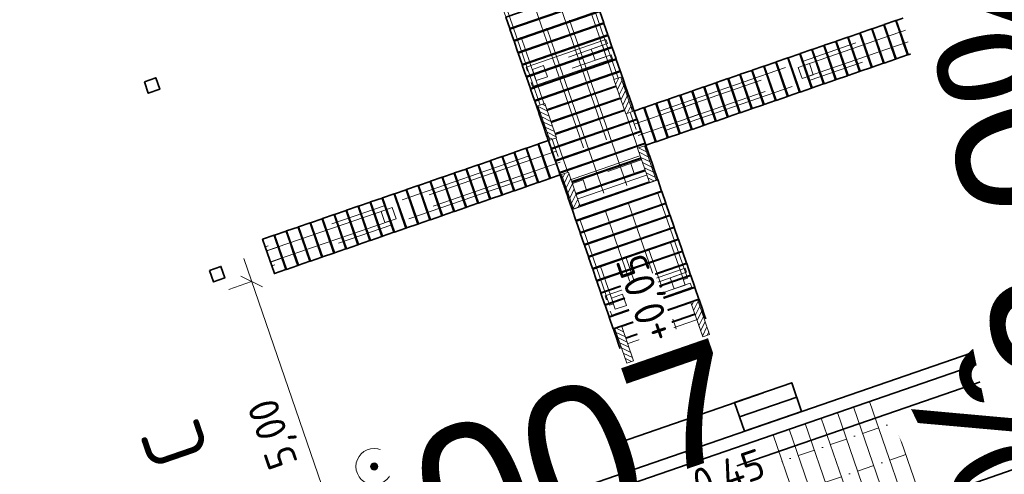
# Model space of a CAD drawing. Header units: metres. Extents: x 264779 to 275389, y 575281 to 580396.
# Tile 26 of 174: x 265246.03 to 265262.32, y 576979.89 to 576987.41. Entities that reach past the tile are written whole.
import ezdxf
from ezdxf.enums import TextEntityAlignment as Align
from ezdxf.lldxf.tags import DXFTag

# ---------------------------------------------------------------- set-up
doc = ezdxf.new("R2018")
doc.units = ezdxf.units.M
doc.set_wipeout_variables(frame=1)
for name, pattern in [('B-WE-RI-DRAINAGE_PVC_100-G', [20, 6, -2.5, 2, -2.5, 0, -2.5, 2, -2.5]), ('DASHED', [19.049999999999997, 12.7, -6.35]), ('HIDDEN', [9.524999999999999, 6.35, -3.175])]:
    doc.linetypes.add(name, pattern=pattern)
for name, color, linetype, lineweight in [('B-ME-MO-BORING-S', 252, 'Continuous', 18), ('N-WA-GK-BESCHOEIING_DAMWAND_STAAL-G', 52, 'DAMWANDSTAAL2', 35), ('N-WA-RI-DETAIL1-G', 1, 'HIDDEN', 18), ('N-WE-IE-MEUBILAIR_WATERWEGMEUBILAIR_KIKKER-S', 11, 'Continuous', 18), ('N-WE-IE-MEUBILAIR_WEGMEUBILAIR_TRAP-G', 60, 'Continuous', 35), ('N-WE-IE-TERREINAFSCHEIDING_KUNSTMATIG_RASTERHEKWERK-G', 11, 'B-WE-IE-TERREINAFSCHEIDING_KUNSTMATIG_RASTERHEKWERK-G', 35), ('N-WE-KL-TRACE-A', 7, 'Continuous', 25), ('N-WE-KL-TRACE-G', 7, 'DASHED', 35), ('N-WE-OG-TOPOGRAFIE-G', 7, 'Continuous', 35), ('N-WE-VH-VERHARDING_STRAATBAKSTEEN_WAALFORMAAT_HALF-G', 40, 'Continuous', 35), ('N-XX-AL-HOOGTELABEL-T25-M', 7, 'Continuous', 25), ('N-XX-AL-TOPOGRAFIE-G', 7, 'Continuous', 35), ('X-XX-AL-AANPIJLING-T25', 7, 'Continuous', 25), ('X-XX-AL-PROFIELLIJN-S', 7, 'Continuous', 25), ('X-XX-AL-VERKANTING_ÉÉN_OOR-S', 7, 'Continuous', 25)]:
    doc.layers.add(name, color=color, linetype=linetype, lineweight=lineweight)
for name, color, linetype, lineweight, true_color in [('N-OI-KL-MANTELBUIS_PVC-G', 1, 'MANTELBUIS-PVC', 35, 0xff0000), ('N-OI-RI-PLANTSLEUFDRAINAGE_PVC_100-G', 3, 'B-WE-RI-DRAINAGE_PVC_100-G', 35, 0x00ff00), ('N-WE-VH-VERHARDING_STRAATBAKSTEEN_WAALFORMAAT_HALF_PAARS-BRUIN-A', 7, 'Continuous', 18, 0x66332b)]:
    doc.layers.add(name, color=color, linetype=linetype, lineweight=lineweight, true_color=true_color)
doc.layers.add('X-XX-AL-HULPLAAG-G', color=6, linetype='Continuous', lineweight=18, plot=False)
doc.styles.add('NLCS-ISO', font='NLCS-ISO.ttf')
doc.styles.add('NLCS-ISO-ANNOTATIVE-T25', font='NLCS-ISO.ttf', dxfattribs={"height": 2.5})
doc.styles.add('NLCS-ISO-M1000-T25', font='NLCS-ISO.ttf', dxfattribs={"height": 2.5})
doc.styles.get("Standard").update_dxf_attribs({"font": 'arial.ttf'})
doc.styles.add('TEKST VOOR LINE', font='NLCS-ISO.ttf', dxfattribs={"height": 1})
doc.linetypes.add('B-WE-IE-TERREINAFSCHEIDING_KUNSTMATIG_RASTERHEKWERK-G', pattern='A,5,-2.5,[68,NLCS.shx,S=0.75,R=90,X=0,Y=0],-2.5', length=10)
doc.linetypes.add('DAMWANDSTAAL2', pattern='A,0.0001,[1,DAMWANDSTAAL2.shx,S=1,R=0,X=0,Y=0],-10', length=10.0001)
tags = doc.linetypes.add('MANTELBUIS-PVC', pattern='A,2.10896,-0.32,["PVC",TEKST VOOR LINE,S=1,R=0,X=0,Y=-0.5],-2.72,2.10896', length=7.25792).pattern_tags.tags
tags[6] = DXFTag(74, 10)
doc.dimstyles.new('NLCS-ANNOTATIVE-T25-SCHRAP', dxfattribs={"dimtxt": 2.5, "dimasz": 1.4, "dimexe": 2, "dimexo": 2, "dimgap": 0.7, "dimtad": 1, "dimzin": 0, "dimtxsty": 'NLCS-ISO-ANNOTATIVE-T25', "dimblk": 'OBLIQUE', "dimcen": 2.5, "dimdle": 2, "dimclrd": 256, "dimclre": 256, "dimclrt": 256, "dimadec": 1, "dimazin": 0, "dimtfac": 1, "dimtofl": 0, "dimtmove": 1, "dimatfit": 0, "dimldrblk": 'OBLIQUE', "dimfxl": 2, "dimfxlon": 1, "dimtfillclr": 256, "dimtolj": 1, "dimtzin": 0, "dimlwd": 18, "dimlwe": 18, "dimarcsym": 0})

# ---------------------------------------------------------------- blocks, each defined once
blk = doc.blocks.new('_Oblique')
at = {"color": 0, "linetype": 'ByBlock', "lineweight": -2}
blk.add_line((-0.5, -0.5), (0.5, 0.5), dxfattribs=at)
blk = doc.blocks.new('*D20')
at = {"layer": 'Defpoints', "color": 0, "transparency": 16777216}
for p in [(265259.4122604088, 576994.9483775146), (265262.6454632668, 576985.5876368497), (265249.1663544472, 576983.2630669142)]:
    blk.add_point(p, dxfattribs=at)
at = {"layer": 'X-XX-AL-AANPIJLING-T25', "lineweight": 18, "transparency": 16777216}
for p, q in [((265259.5428501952, 576994.570295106), (265259.2816706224, 576995.3264599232)), ((265246.2744188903, 576990.4105627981), (265259.7903428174, 576995.078967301)), ((265246.7830910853, 576990.163070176), (265246.5219115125, 576990.9192349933))]:
    blk.add_line(p, q, dxfattribs=at)
at = {"layer": 'X-XX-AL-AANPIJLING-T25', "lineweight": 18, "transparency": 16777216, "xscale": 0.28, "yscale": 0.28, "zscale": 0.28}
for p, rotation in [((265259.4122604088, 576994.9483775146), 19.05492901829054), ((265246.6525012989, 576990.5411525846), 199.0549290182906)]:
    blk.add_blockref('_Oblique', p, dxfattribs=dict(at, rotation=rotation))
at = {"layer": 'X-XX-AL-AANPIJLING-T25', "transparency": 16777216, "insert": (265252.8887320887, 576993.1606556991), "char_height": 0.5, "attachment_point": 5, "rotation": 19.054929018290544, "style": 'NLCS-ISO-ANNOTATIVE-T25', "bg_fill": 3, "box_fill_scale": 1.1, "bg_fill_color": 256, "bg_fill_true_color": 13158600, "bg_fill_transparency": 0}
blk.add_mtext('\\A1;13,50', dxfattribs=at)
blk = doc.blocks.new('*D21')
at = {"layer": 'Defpoints', "color": 0, "transparency": 16777216}
for p in [(265271.700412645, 576999.1927092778), (265274.2817315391, 576991.7192973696), (265262.6454632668, 576985.5876368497)]:
    blk.add_point(p, dxfattribs=at)
at = {"layer": 'X-XX-AL-AANPIJLING-T25', "lineweight": 18, "transparency": 16777216}
for p, q in [((265271.8310024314, 576998.8146268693), (265271.5698228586, 576999.5707916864)), ((265259.0341780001, 576994.8177877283), (265272.0784950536, 576999.3232990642)), ((265259.5428501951, 576994.5702951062), (265259.2816706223, 576995.3264599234))]:
    blk.add_line(p, q, dxfattribs=at)
at = {"layer": 'X-XX-AL-AANPIJLING-T25', "lineweight": 18, "transparency": 16777216, "xscale": 0.28, "yscale": 0.28, "zscale": 0.28}
for p, rotation in [((265271.700412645, 576999.1927092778), 19.05492901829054), ((265259.4122604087, 576994.9483775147), 199.0549290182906)]:
    blk.add_blockref('_Oblique', p, dxfattribs=dict(at, rotation=rotation))
at = {"layer": 'X-XX-AL-AANPIJLING-T25', "transparency": 16777216, "insert": (265265.4126877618, 576997.4864340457), "char_height": 0.5, "attachment_point": 5, "rotation": 19.054929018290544, "style": 'NLCS-ISO-ANNOTATIVE-T25', "bg_fill": 3, "box_fill_scale": 1.1, "bg_fill_color": 256, "bg_fill_true_color": 13158600, "bg_fill_transparency": 0}
blk.add_mtext('\\A1;13,00', dxfattribs=at)
blk = doc.blocks.new('*U48')
h = blk.add_hatch(color=256)
h.dxf.hatch_style = 1
h.paths.add_polyline_path([(8.118679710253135, -23.64080327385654), (-9.184850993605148e-16, 0), (-2.364457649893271, -0.8119975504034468)])
at = {"flags": 128}
blk.add_lwpolyline([(8.118679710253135, -23.64080327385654), (-9.184850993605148e-16, 0), (-2.364457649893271, -0.8119975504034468), (8.118679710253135, -23.64080327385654)], dxfattribs=at)
at = {"lineweight": 30, "flags": 48}
blk.add_attdef('HELLING', text='', height=2.5, rotation=115.9533991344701, dxfattribs=at).set_placement((-3.011134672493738, -9.072698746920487), align=Align.TOP_RIGHT)
blk = doc.blocks.new('*U54')
h = blk.add_hatch(color=256)
h.dxf.hatch_style = 1
h.paths.add_polyline_path([(-4.547191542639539, 13.24097815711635), (-1.168784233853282e-15, 9.90014440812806e-16), (-2.364457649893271, -0.8119975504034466)])
at = {"flags": 128}
blk.add_lwpolyline([(-4.547191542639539, 13.24097815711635), (-1.168784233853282e-15, 9.90014440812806e-16), (-2.364457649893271, -0.8119975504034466), (-4.547191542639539, 13.24097815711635)], dxfattribs=at)
at = {"lineweight": 30, "flags": 47}
blk.add_attdef('HELLING', text='', height=2.5, rotation=101.9533991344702, dxfattribs=at).set_placement((-5.70669264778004, 9.925818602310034), align=Align.BOTTOM_RIGHT)
blk = doc.blocks.new('*U85')
blk.add_wipeout([(-2.499999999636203, 1.249999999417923), (2.5000000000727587, 1.2499999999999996), (2.4999999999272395, -1.250000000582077), (-2.50000000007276, -1.2499999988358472)])
at = {"layer": 'N-WE-IE-MEUBILAIR_WEGMEUBILAIR_TRAP-G', "flags": 128}
blk.add_lwpolyline([(-2.499999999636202, 1.249999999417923), (2.50000000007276, 1.25), (2.49999999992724, -1.250000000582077), (-2.50000000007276, -1.249999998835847)], close=True, dxfattribs=at)
blk.add_lwpolyline([(2.49999999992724, -5.820766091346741e-10), (-2.49999999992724, 5.820766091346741e-10)], dxfattribs=at)
blk = doc.blocks.new('*D87')
at = {"layer": 'Defpoints', "color": 0, "transparency": 16777216}
for p in [(265246.6525012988, 576990.5411525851), (265249.1663544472, 576983.2630669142), (265240.9154868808, 576975.7614370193)]:
    blk.add_point(p, dxfattribs=at)
at = {"layer": 'X-XX-AL-AANPIJLING-T25', "lineweight": 18, "transparency": 16777216}
for p, q in [((265246.7830910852, 576990.1630701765), (265246.5219115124, 576990.9192349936)), ((265236.5880796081, 576987.0648980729), (265247.0305837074, 576990.6717423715)), ((265237.0967518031, 576986.8174054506), (265236.8355722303, 576987.5735702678))]:
    blk.add_line(p, q, dxfattribs=at)
at = {"layer": 'X-XX-AL-AANPIJLING-T25', "lineweight": 18, "transparency": 16777216, "xscale": 0.28, "yscale": 0.28, "zscale": 0.28}
for p, rotation in [((265246.6525012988, 576990.5411525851), 19.05492901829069), ((265236.9661620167, 576987.1954878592), 199.0549290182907)]:
    blk.add_blockref('_Oblique', p, dxfattribs=dict(at, rotation=rotation))
at = {"layer": 'X-XX-AL-AANPIJLING-T25', "transparency": 16777216, "insert": (265241.6656828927, 576989.2842108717), "char_height": 0.5, "attachment_point": 5, "rotation": 19.05492901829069, "style": 'NLCS-ISO-ANNOTATIVE-T25', "bg_fill": 3, "box_fill_scale": 1.1, "bg_fill_color": 256, "bg_fill_true_color": 13158600, "bg_fill_transparency": 0}
blk.add_mtext('\\A1;10,25', dxfattribs=at)
blk = doc.blocks.new('Boring uitgevoerd door derden')
h = blk.add_hatch(color=256)
h.dxf.hatch_style = 1
edge = h.paths.add_edge_path()
edge.add_arc((0, 0), 0.3, 0, 360)
for radius in [1.5, 0.3]:
    blk.add_circle((0, 0), radius)
at = {"lineweight": 30, "flags": 104}
blk.add_attdef('01', text='', height=1.8, dxfattribs=at).set_placement((2.521141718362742, 0.9948078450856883), align=Align.TOP_LEFT)
blk = doc.blocks.new('*U138')
at = {"insert": (5.271834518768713, 189.3574758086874), "char_height": 4.999999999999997, "attachment_point": 2, "rotation": 89.95221458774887, "style": 'NLCS-ISO', "bg_fill": 3, "box_fill_scale": 1.15, "bg_fill_color": 256, "bg_fill_transparency": 0}
blk.add_mtext('C', dxfattribs=at)
blk = doc.blocks.new('*D214')
at = {"layer": 'Defpoints', "color": 0, "transparency": 16777216}
for p in [(265250.2421372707, 576983.2111890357), (265256.5975251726, 576980.1151614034), (265251.4952090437, 576978.3542526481)]:
    blk.add_point(p, dxfattribs=at)
at = {"layer": 'X-XX-AL-AANPIJLING-T25', "lineweight": 18, "transparency": 16777216}
for p, q in [((265249.7335270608, 576983.4588092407), (265251.6257039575, 576977.9761374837)), ((265249.8640221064, 576983.0806941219), (265249.4859068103, 576982.9501991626)), ((265251.8733242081, 576978.4847475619), (265251.1170938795, 576978.2237577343))]:
    blk.add_line(p, q, dxfattribs=at)
at = {"layer": 'X-XX-AL-AANPIJLING-T25', "lineweight": 18, "transparency": 16777216, "xscale": 0.28, "yscale": 0.28, "zscale": 0.28}
for p, rotation in [((265249.8640219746, 576983.0806940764), 109.0405523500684), ((265251.4952090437, 576978.3542526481), 289.0405523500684)]:
    blk.add_blockref('_Oblique', p, dxfattribs=dict(at, rotation=rotation))
at = {"layer": 'X-XX-AL-AANPIJLING-T25', "transparency": 16777216, "insert": (265250.2636888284, 576980.5739289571), "char_height": 0.5, "attachment_point": 5, "rotation": 109.04055235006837, "style": 'NLCS-ISO-ANNOTATIVE-T25', "bg_fill": 3, "box_fill_scale": 1.1, "bg_fill_color": 256, "bg_fill_true_color": 13158600, "bg_fill_transparency": 0}
blk.add_mtext('\\A1;5,00', dxfattribs=at)
blk = doc.blocks.new('Kikker')
blk.add_wipeout([(-2.5579538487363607e-10, 0.6000000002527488), (-2.220446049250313e-16, 2.220446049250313e-16), (2.9999999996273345, -1.6689227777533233e-10), (2.9999999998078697, 0.6000000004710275)])
at = {"layer": 'N-WE-IE-MEUBILAIR_WATERWEGMEUBILAIR_KIKKER-S'}
h = blk.add_hatch(dxfattribs=at)
h.set_pattern_fill('ANSI31', color=256, scale=0.09999999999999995, angle=-138.5508714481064)
h.set_pattern_definition([(225.0000000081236, (1.685447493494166, 2.088492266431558), (0.22450640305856, -0.2245064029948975), [])])
h.paths.add_polyline_path([(2.999999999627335, -1.668922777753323e-10), (0, 0), (-5.954916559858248e-10, 0.5999999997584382), (2.999999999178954, 0.6000000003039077)])
blk.add_lwpolyline([(2.999999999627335, -1.668922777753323e-10), (0, 0), (-2.557953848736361e-10, 0.6000000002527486), (2.999999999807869, 0.6000000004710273)], close=True, dxfattribs=at)

msp = doc.modelspace()

# ---------------------------------------------------------------- hatches: boundary and pattern name
at = {"layer": 'N-WE-KL-TRACE-A'}
h = msp.add_hatch(dxfattribs=at)
h.set_pattern_fill('DOTS', color=256, scale=0.5, angle=-0.06904606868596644)
h.set_pattern_definition([(19.01947969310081, (53607.36198386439, 115305.8521389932), (0.0233067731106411, 0.1759509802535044), [0, -0.15875])])
h.paths.add_polyline_path([(265327.7550558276, 576975.2739278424), (265328.2844766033, 576973.7323061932), (265330.6489358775, 576974.5442990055), (265330.811333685, 576974.0714124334), (265328.4468761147, 576973.2594146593), (265331.0257819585, 576965.7498924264), (265333.3902396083, 576966.5618899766), (265333.5526391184, 576966.0889984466), (265330.7152899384, 576965.1146013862), (265327.2821642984, 576975.1115283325), (265302.249926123, 576966.5150046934), (265296.3305568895, 576983.9366408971), (265248.5429066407, 576967.4441912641), (265253.8439944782, 576952.0840393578), (265253.3713505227, 576951.9209207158), (265248.0702626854, 576967.2810726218), (265234.3635897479, 576962.5506326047), (265234.2004711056, 576963.0232765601), (265259.959607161, 576971.9132565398), (265257.0724071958, 576980.2790545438), (265257.5450511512, 576980.4421731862), (265260.4322511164, 576972.076375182), (265286.900312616, 576981.2110191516), (265284.0131126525, 576989.5768171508), (265284.4857566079, 576989.7399357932), (265287.3729565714, 576981.374137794), (265296.169700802, 576984.4100657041), (265285.3528209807, 577016.2458471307), (265286.9151049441, 577016.7766661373), (265303.2796546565, 576968.6132182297), (265380.1514362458, 576995.0123793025), (265363.7853766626, 577042.6687481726), (265365.3459187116, 577043.2046665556), (265374.8911988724, 577015.4097419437), (265455.3517203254, 577043.0413412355), (265455.8875573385, 577041.4810361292), (265375.4271172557, 577013.8491998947), (265382.7773199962, 576992.4461265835), (265464.4897470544, 577020.5076558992), (265464.6521448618, 577020.034769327), (265462.2876872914, 577019.222771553), (265464.8665931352, 577011.71324932), (265467.231050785, 577012.5252468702), (265467.3934502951, 577012.0523553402), (265464.5561011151, 577011.0779582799), (265461.8147957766, 577019.0603719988), (265382.9397195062, 576991.9732350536), (265393.0300972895, 576962.5874087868), (265427.3383926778, 576974.3693673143), (265424.6274317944, 576982.2671445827), (265426.1879756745, 576982.8030576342), (265428.8989365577, 576974.9052803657), (265473.5102490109, 576990.2254420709), (265474.049848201, 576988.66616275), (265393.5660277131, 576961.0268316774), (265400.9270882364, 576939.5957721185), (265399.3665461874, 576939.0598537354), (265392.0054838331, 576960.4909186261), (265390.5868075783, 576960.0037249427), (265390.0508771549, 576961.5643020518), (265391.4695534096, 576962.0514957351), (265380.6873546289, 576993.4518372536), (265356.2798728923, 576985.0698662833), (265359.7129985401, 576975.0729393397), (265356.8756493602, 576974.0985422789), (265356.7132498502, 576974.571433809), (265359.0777074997, 576975.3834313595), (265356.4988016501, 576982.8929535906), (265354.1343439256, 576982.0809562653), (265353.9719461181, 576982.5538428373), (265356.3364021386, 576983.3658451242), (265355.8069813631, 576984.9074667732)])
at = {"layer": 'N-WE-VH-VERHARDING_STRAATBAKSTEEN_WAALFORMAAT_HALF_PAARS-BRUIN-A'}
h = msp.add_hatch(dxfattribs=at)
h.set_pattern_fill('AVH-SBS_WAALFORMAAT_HALFST', color=256, scale=28.12500000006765, angle=89.95201797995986, style=0, pattern_type=2)
h.set_pattern_definition([(109.0405437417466, (53998.11203185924, 115705.6200716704), (-0.2658622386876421, -0.09175419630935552), []), (199.0405437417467, (53997.745015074, 115706.6835206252), (0.367016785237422, -1.063448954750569), [0.2812500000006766, -0.2812500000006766]), (199.0405437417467, (53997.66266122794, 115706.0600419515), (0.367016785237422, -1.063448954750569), [0.2812500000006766, -0.2812500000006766]), (109.0405437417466, (53997.79559234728, 115706.1059190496), (-0.5317244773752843, -0.183508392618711), [0, -1.125000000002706, 0, 0, 0]), (109.0405437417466, (53997.34622171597, 115706.5458893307), (-0.5317244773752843, -0.183508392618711), [0, -1.125000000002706, 0, 0, 0])])
edge = h.paths.add_edge_path()
edge.add_line((265261.492055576, 576981.5822042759), (265253.2624241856, 576978.7419987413))
edge.add_arc((265261.2757488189, 576978.1421014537), 8.035748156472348, 175.7186824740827, 196.2492746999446)
edge.add_line((265253.5610015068, 576975.89356363), (265263.0138806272, 576979.1559364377))
edge.add_arc((265255.554459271, 576976.1675727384), 8.035750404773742, 21.83183007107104, 42.3624115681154)

# ---------------------------------------------------------------- linework, layer by layer
at = {"layer": 'N-OI-KL-MANTELBUIS_PVC-G', "flags": 128}
msp.add_lwpolyline([(265257.3087291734, 576980.3606138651), (265260.146999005, 576972.136593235)], dxfattribs=at)
at = {"layer": 'N-WA-RI-DETAIL1-G', "ltscale": 0.35, "flags": 128}
for points in [[(265254.3903662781, 576990.6736419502), (265255.6984808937, 576986.8935842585), (265255.7646319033, 576986.9164762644), (265254.4565172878, 576990.696533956)], [(265253.655682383, 576990.4193996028), (265254.9637969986, 576986.6393419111), (265254.897645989, 576986.6164499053), (265253.5895313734, 576990.3965075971)], [(265254.0336881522, 576990.5502110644), (265255.3418027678, 576986.7701533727), (265255.2756517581, 576986.7472613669), (265253.9675371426, 576990.5273190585)], [(265253.2326702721, 576990.2731861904), (265254.5407848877, 576986.4931284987), (265254.474633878, 576986.4702364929), (265253.1665192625, 576990.2502941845)], [(265291.0134408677, 576984.5876437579), (265240.2143546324, 576967.0552830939), (265238.5831178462, 576971.781705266), (265289.3822040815, 576989.31406593)], [(265258.9989109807, 576986.6514079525), (265260.9833030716, 576987.3385708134), (265260.9604664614, 576987.4047409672), (265258.9760743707, 576986.7175781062)], [(265260.9816523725, 576987.3356906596), (265260.79732123, 576987.2720743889), (265260.8609375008, 576987.0877432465), (265261.0452686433, 576987.1513595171)], [(265259.0625272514, 576986.4670768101), (265261.0469193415, 576987.1542396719), (265261.0697559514, 576987.0880695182), (265259.0853638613, 576986.4009066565)], [(265254.4263947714, 576986.5563704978), (265254.4035027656, 576986.6225215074), (265255.7265229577, 576987.0803616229), (265255.7494149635, 576987.0142106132)], [(265254.4900585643, 576986.3724012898), (265254.5129505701, 576986.30625028), (265255.8359707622, 576986.7640903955), (265255.8130787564, 576986.8302414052)], [(265255.4823416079, 576986.9221335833), (265255.6666727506, 576986.9857498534), (265255.7302890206, 576986.8014187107), (265255.5459578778, 576986.7378024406)], [(265255.6986219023, 576986.893176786), (265257.0067365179, 576983.1131190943), (265257.0728875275, 576983.1360111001), (265255.764772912, 576986.9160687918)], [(265255.3419437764, 576986.7697459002), (265256.650058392, 576982.9896882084), (265256.5839073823, 576982.9667962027), (265255.2757927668, 576986.7468538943)], [(265256.195379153, 576985.6805902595), (265258.9989109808, 576986.6514079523), (265258.9760743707, 576986.7175781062), (265256.1725425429, 576985.746760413)], [(265259.091076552, 576986.6832160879), (265258.9067454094, 576986.6195998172), (265258.9703616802, 576986.4352686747), (265259.1546928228, 576986.4988849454)], [(265254.5089767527, 576986.5852940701), (265254.6933078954, 576986.6489103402), (265254.7569241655, 576986.4645791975), (265254.5725930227, 576986.4009629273)], [(265254.9639380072, 576986.6389344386), (265256.2720526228, 576982.8588767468), (265256.2059016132, 576982.8359847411), (265254.8977869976, 576986.6160424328)], [(265254.5409258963, 576986.4927210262), (265255.8490405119, 576982.7126633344), (265255.7828895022, 576982.6897713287), (265254.4747748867, 576986.4698290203)], [(265256.2589954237, 576985.4962591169), (265259.0625272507, 576986.4670768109), (265259.0853638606, 576986.4009066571), (265256.2818320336, 576985.4300889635)], [(265257.2011803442, 576986.0287756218), (265257.0168492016, 576985.965159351), (265257.0804654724, 576985.7808282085), (265257.264796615, 576985.8444444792)], [(265254.9038543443, 576985.2348598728), (265252.0983092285, 576984.269875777), (265252.0754726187, 576984.3360459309), (265254.8810177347, 576985.3010300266)], [(265254.9674706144, 576985.0505287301), (265252.1619254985, 576984.0855446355), (265252.1847621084, 576984.0193744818), (265254.9903072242, 576984.9843585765)], [(265255.0805930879, 576984.6659341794), (265255.0577010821, 576984.7320851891), (265256.3807212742, 576985.1899253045), (265256.40361328, 576985.1237742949)], [(265256.1365399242, 576985.031697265), (265256.320871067, 576985.0953135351), (265256.384487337, 576984.9109823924), (265256.2001561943, 576984.8473661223)], [(265253.8973970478, 576984.8885756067), (265254.0817281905, 576984.9521918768), (265254.1453444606, 576984.7678607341), (265253.9610133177, 576984.704244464)], [(265255.1442568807, 576984.4819649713), (265255.1671488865, 576984.4158139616), (265256.4901690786, 576984.8736540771), (265256.4672770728, 576984.9398050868)], [(265255.1631750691, 576984.6948577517), (265255.3475062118, 576984.7584740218), (265255.4111224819, 576984.574142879), (265255.2267913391, 576984.5105266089)], [(265252.0983092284, 576984.2698757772), (265250.1124920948, 576983.586842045), (265250.089655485, 576983.6530121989), (265252.0754726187, 576984.3360459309)], [(265252.006143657, 576984.2380676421), (265252.1904747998, 576984.3016839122), (265252.2540910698, 576984.1173527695), (265252.069759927, 576984.0537364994)], [(265252.1619254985, 576984.0855446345), (265250.1761083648, 576983.4025109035), (265250.1989449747, 576983.3363407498), (265252.1847621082, 576984.0193744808)], [(265250.1155678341, 576983.5855930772), (265250.2998989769, 576983.6492093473), (265250.3635152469, 576983.4648782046), (265250.1791841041, 576983.4012619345)], [(265255.7346503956, 576982.7759053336), (265255.7117583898, 576982.8420563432), (265257.0347785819, 576983.2998964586), (265257.0576705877, 576983.233745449)], [(265256.7905972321, 576983.1416684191), (265256.9749283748, 576983.2052846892), (265257.0385446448, 576983.0209535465), (265256.854213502, 576982.9573372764)], [(265257.9560253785, 576980.5840084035), (265257.0730285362, 576983.1356036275), (265257.0068775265, 576983.1127116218), (265257.8898552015, 576980.5611717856)], [(265255.7983141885, 576982.5919361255), (265255.8212061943, 576982.5257851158), (265257.1442263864, 576982.9836252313), (265257.1213343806, 576983.049776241)], [(265257.4669035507, 576980.4152029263), (265256.584048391, 576982.9663887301), (265256.6501994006, 576982.989280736), (265257.5330737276, 576980.4380395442)], [(265255.8172323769, 576982.8048289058), (265256.0015635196, 576982.8684451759), (265256.0651797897, 576982.6841140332), (265255.8808486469, 576982.620497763)], [(265257.0887882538, 576980.2847079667), (265256.2060426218, 576982.8355772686), (265256.2721936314, 576982.8584692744), (265257.1549584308, 576980.3075445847)], [(265256.6657069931, 576980.1386943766), (265255.7830305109, 576982.6893638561), (265255.8491815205, 576982.712255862), (265256.73187717, 576980.1615309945)], [(265256.2240063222, 576981.3579734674), (265256.2011143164, 576981.4241244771), (265257.5241345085, 576981.8819645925), (265257.5470265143, 576981.8158135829)], [(265257.2799531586, 576981.723736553), (265257.4642843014, 576981.7873528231), (265257.5279005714, 576981.6030216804), (265257.3435694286, 576981.5394054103)], [(265256.2876701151, 576981.1740042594), (265256.3105621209, 576981.1078532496), (265257.633582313, 576981.5656933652), (265257.6106903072, 576981.6318443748)], [(265256.3065883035, 576981.3868970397), (265256.4909194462, 576981.4505133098), (265256.5545357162, 576981.2661821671), (265256.3702045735, 576981.202565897)], [(265256.6225598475, 576980.2031443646), (265257.9459629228, 576980.6598765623), (265257.9720619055, 576980.5842535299), (265256.6486588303, 576980.1275213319)]]:
    msp.add_lwpolyline(points, close=True, dxfattribs=at)
at = {"layer": 'N-WE-KL-TRACE-G', "ltscale": 0.1}
msp.add_lwpolyline([(265296.3305568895, 576983.9366408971), (265248.5429066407, 576967.4441912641), (265253.8439944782, 576952.0840393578), (265253.3713505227, 576951.9209207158), (265248.0702626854, 576967.2810726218), (265234.3635897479, 576962.5506326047), (265234.2004711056, 576963.0232765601), (265259.959607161, 576971.9132565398), (265257.0724071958, 576980.2790545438), (265257.5450511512, 576980.4421731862), (265260.4322511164, 576972.076375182), (265286.900312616, 576981.2110191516)], dxfattribs=at)
at = {"layer": 'N-XX-AL-TOPOGRAFIE-G', "flags": 128}
for points in [[(265254.0681619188, 576987.4513700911), (265254.1334093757, 576987.262312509), (265255.5513412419, 576987.7516684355), (265255.4860937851, 576987.9407260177)], [(265254.1366717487, 576987.2528596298), (265254.2019192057, 576987.0638020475), (265255.6198510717, 576987.5531579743), (265255.5546036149, 576987.7422155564)], [(265254.2051815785, 576987.0543491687), (265254.2704290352, 576986.8652915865), (265255.6883609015, 576987.354647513), (265255.6231134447, 576987.5437050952)], [(265260.9172181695, 576987.5300549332), (265260.7281605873, 576987.4648074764), (265260.9239029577, 576986.8976347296), (265261.1129605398, 576986.9628821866)], [(265254.2736914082, 576986.8558387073), (265254.3389388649, 576986.6667811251), (265255.7568707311, 576987.1561370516), (265255.6916232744, 576987.3451946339)], [(265260.3216867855, 576987.3245254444), (265260.1326292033, 576987.2592779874), (265260.3283715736, 576986.6921052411), (265260.5174291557, 576986.7573526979)], [(265260.5854447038, 576987.2039776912), (265260.5201972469, 576987.393035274), (265260.3311396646, 576987.3277878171), (265260.526882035, 576986.7606150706), (265260.7159396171, 576986.8258625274), (265260.6506921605, 576987.014920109)], [(265260.6601450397, 576987.0181824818), (265260.7253924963, 576986.8291249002), (265260.9144500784, 576986.8943723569), (265260.7187077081, 576987.4615451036), (265260.5296501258, 576987.3962976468), (265260.5948975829, 576987.2072400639)], [(265259.9246658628, 576987.1875057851), (265259.7356082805, 576987.1222583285), (265259.931350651, 576986.5550855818), (265260.120408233, 576986.6203330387)], [(265260.1231763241, 576987.2560156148), (265259.9341187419, 576987.190768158), (265260.1298611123, 576986.6235954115), (265260.3189186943, 576986.6888428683)], [(265254.3422012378, 576986.6573282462), (265254.4074486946, 576986.4682706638), (265255.8253805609, 576986.9576265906), (265255.760133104, 576987.1466841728)], [(265259.5276449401, 576987.0504861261), (265259.338587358, 576986.9852386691), (265259.5343297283, 576986.4180659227), (265259.7233873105, 576986.4833133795)], [(265259.7261554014, 576987.1189959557), (265259.5370978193, 576987.0537484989), (265259.7328401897, 576986.4865757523), (265259.9218977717, 576986.551823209)], [(265254.4107110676, 576986.4588177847), (265254.4759585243, 576986.2697602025), (265255.8938903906, 576986.7591161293), (265255.8286429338, 576986.9481737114)], [(265258.9321135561, 576986.8449566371), (265258.7430559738, 576986.7797091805), (265258.9387983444, 576986.2125364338), (265259.1278559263, 576986.2777838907)], [(265259.1306240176, 576986.9134664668), (265258.9415664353, 576986.84821901), (265259.1373088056, 576986.2810462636), (265259.3263663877, 576986.3462937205)], [(265259.3291344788, 576986.9819762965), (265259.1400768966, 576986.9167288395), (265259.3358192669, 576986.3495560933), (265259.524876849, 576986.4148035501)], [(265254.4792208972, 576986.2603073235), (265254.544468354, 576986.0712497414), (265255.9624002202, 576986.5606056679), (265255.8971527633, 576986.7496632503)], [(265258.5350926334, 576986.7079369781), (265258.3460350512, 576986.6426895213), (265258.5417774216, 576986.0755167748), (265258.7308350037, 576986.1407642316)], [(265258.7336030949, 576986.7764468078), (265258.5445455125, 576986.7111993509), (265258.7402878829, 576986.1440266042), (265258.9293454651, 576986.2092740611)], [(265254.5477307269, 576986.0617968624), (265254.6129781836, 576985.8727392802), (265256.0309100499, 576986.3620952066), (265255.965662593, 576986.5511527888)], [(265257.9395612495, 576986.5024074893), (265257.7505036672, 576986.4371600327), (265257.9462460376, 576985.8699872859), (265258.1353036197, 576985.9352347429)], [(265258.1380717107, 576986.570917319), (265257.9490141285, 576986.505669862), (265258.1447564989, 576985.9384971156), (265258.333814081, 576986.0037445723)], [(265258.3365821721, 576986.6394271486), (265258.1475245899, 576986.5741796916), (265258.3432669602, 576986.0070069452), (265258.5323245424, 576986.072254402)], [(265254.6162405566, 576985.863286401), (265254.6814880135, 576985.6742288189), (265256.0994198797, 576986.1635847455), (265256.0341724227, 576986.3526423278)], [(265257.5425403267, 576986.3653878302), (265257.3534827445, 576986.3001403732), (265257.5492251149, 576985.7329676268), (265257.738282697, 576985.7982150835)], [(265257.7410507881, 576986.4338976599), (265257.5519932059, 576986.3686502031), (265257.7477355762, 576985.8014774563), (265257.9367931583, 576985.8667249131)], [(265257.1455194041, 576986.2283681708), (265256.9564618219, 576986.1631207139), (265257.1522041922, 576985.5959479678), (265257.3412617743, 576985.6611954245)], [(265257.3440298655, 576986.2968780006), (265257.1549722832, 576986.2316305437), (265257.3507146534, 576985.6644577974), (265257.5397722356, 576985.7297052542)], [(265254.6847503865, 576985.6647759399), (265254.7499978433, 576985.4757183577), (265256.1679297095, 576985.9650742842), (265256.1026822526, 576986.1541318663)], [(265256.54998802, 576986.0228386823), (265256.3609304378, 576985.9575912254), (265256.5566728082, 576985.3904184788), (265256.7457303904, 576985.4556659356)], [(265256.7484984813, 576986.0913485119), (265256.5594408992, 576986.026101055), (265256.7551832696, 576985.4589283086), (265256.9442408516, 576985.5241757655)], [(265256.9470089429, 576986.1598583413), (265256.7579513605, 576986.0946108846), (265256.9536937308, 576985.527438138), (265257.1427513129, 576985.592685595)], [(265254.753260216, 576985.4662654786), (265254.818507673, 576985.2772078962), (265256.2364395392, 576985.766563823), (265256.1711920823, 576985.9556214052)], [(265256.3514775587, 576985.9543288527), (265256.1907663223, 576985.8989041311), (265256.3865086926, 576985.3317313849), (265256.5472199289, 576985.3871561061)], [(265254.8217700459, 576985.2677550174), (265254.8870175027, 576985.0786974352), (265256.3049493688, 576985.5680533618), (265256.239701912, 576985.757110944)], [(265254.8902798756, 576985.0692445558), (265254.9555273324, 576984.8801869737), (265256.3734591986, 576985.3695429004), (265256.3082117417, 576985.5586004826)], [(265254.6121478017, 576985.3540522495), (265254.7728344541, 576985.4095482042), (265254.9685768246, 576984.842375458), (265254.8078901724, 576984.786879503)], [(265254.9587897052, 576984.8707340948), (265255.024037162, 576984.6816765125), (265256.4419690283, 576985.1710324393), (265256.3767215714, 576985.3600900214)], [(265254.0166164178, 576985.14852276), (265254.2056740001, 576985.2137702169), (265254.4014163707, 576984.6465974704), (265254.2123587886, 576984.5813500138)], [(265254.2151268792, 576985.21703259), (265254.4041844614, 576985.2822800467), (265254.599926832, 576984.7151073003), (265254.4108692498, 576984.6498598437)], [(265254.4136373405, 576985.2855424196), (265254.6026949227, 576985.3507898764), (265254.7984372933, 576984.7836171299), (265254.6093797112, 576984.7183696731)], [(265253.6195954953, 576985.0115031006), (265253.8086530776, 576985.0767505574), (265254.0043954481, 576984.5095778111), (265253.815337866, 576984.4443303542)], [(265253.8181059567, 576985.0800129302), (265254.0071635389, 576985.145260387), (265254.2029059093, 576984.5780876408), (265254.0138483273, 576984.5128401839)], [(265255.0272995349, 576984.6722236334), (265255.0925469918, 576984.4831660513), (265256.510478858, 576984.9725219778), (265256.4452314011, 576985.16157956)], [(265253.0240641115, 576984.8059736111), (265253.2131216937, 576984.8712210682), (265253.4088640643, 576984.3040483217), (265253.2198064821, 576984.238800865)], [(265253.2225745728, 576984.874483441), (265253.411632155, 576984.9397308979), (265253.6073745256, 576984.3725581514), (265253.4183169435, 576984.3073106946)], [(265253.421085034, 576984.9429932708), (265253.6101426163, 576985.0082407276), (265253.8058849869, 576984.4410679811), (265253.6168274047, 576984.3758205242)], [(265255.0958093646, 576984.4737131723), (265255.1610568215, 576984.2846555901), (265256.5789886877, 576984.7740115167), (265256.5137412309, 576984.9630690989)], [(265252.627043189, 576984.6689539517), (265252.8161007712, 576984.7342014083), (265253.0118431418, 576984.1670286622), (265252.8227855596, 576984.1017812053)], [(265252.8255536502, 576984.7374637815), (265253.0146112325, 576984.8027112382), (265253.210353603, 576984.2355384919), (265253.0212960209, 576984.1702910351)], [(265255.1643191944, 576984.275202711), (265255.2295666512, 576984.0861451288), (265256.6474985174, 576984.5755010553), (265256.5822510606, 576984.7645586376)], [(265252.2300222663, 576984.5319342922), (265252.4190798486, 576984.597181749), (265252.6148222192, 576984.0300090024), (265252.4257646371, 576983.9647615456)], [(265252.4285327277, 576984.600444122), (265252.6175903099, 576984.6656915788), (265252.8133326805, 576984.0985188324), (265252.6242750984, 576984.0332713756)], [(265255.2328290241, 576984.0766922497), (265255.2980764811, 576983.8876346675), (265256.7160083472, 576984.3769905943), (265256.6507608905, 576984.5660481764)], [(265251.6344908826, 576984.3264048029), (265251.8235484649, 576984.3916522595), (265252.0192908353, 576983.8244795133), (265251.8302332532, 576983.7592320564)], [(265251.8330013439, 576984.3949146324), (265252.022058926, 576984.4601620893), (265252.2178012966, 576983.8929893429), (265252.0287437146, 576983.8277418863)], [(265252.0315118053, 576984.4634244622), (265252.2205693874, 576984.5286719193), (265252.4163117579, 576983.9614991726), (265252.2272541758, 576983.896251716)], [(265251.2374699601, 576984.1893851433), (265251.4265275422, 576984.2546326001), (265251.6222699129, 576983.6874598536), (265251.4332123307, 576983.6222123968)], [(265251.4359804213, 576984.257894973), (265251.6250380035, 576984.3231424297), (265251.8207803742, 576983.7559696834), (265251.631722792, 576983.6907222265)], [(265255.3013388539, 576983.8781817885), (265255.3665863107, 576983.6891242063), (265256.7845181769, 576984.178480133), (265256.7192707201, 576984.367537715)], [(265250.8404490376, 576984.0523654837), (265251.0295066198, 576984.1176129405), (265251.2252489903, 576983.5504401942), (265251.0361914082, 576983.4851927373)], [(265251.0389594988, 576984.1208753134), (265251.2280170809, 576984.1861227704), (265251.4237594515, 576983.6189500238), (265251.2347018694, 576983.5537025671)], [(265255.3698486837, 576983.6796713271), (265255.4350961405, 576983.490613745), (265256.8530280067, 576983.9799696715), (265256.7877805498, 576984.1690272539)], [(265250.5644701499, 576983.5339682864), (265250.6297176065, 576983.3449107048), (265250.4406600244, 576983.2796632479), (265250.2449176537, 576983.8468359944), (265250.4339752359, 576983.9120834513), (265250.499222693, 576983.7230258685)], [(265250.508675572, 576983.7262882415), (265250.4434281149, 576983.9153458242), (265250.6324856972, 576983.980593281), (265250.8282280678, 576983.4134205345), (265250.6391704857, 576983.3481730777), (265250.5739230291, 576983.5372306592)], [(265250.6419385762, 576983.983855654), (265250.8309961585, 576984.0491031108), (265251.026738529, 576983.4819303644), (265250.8376809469, 576983.4166829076)], [(265255.4383585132, 576983.481160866), (265255.5036059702, 576983.2921032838), (265256.9215378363, 576983.7814592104), (265256.8562903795, 576983.9705167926)], [(265250.0464071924, 576983.7783261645), (265250.2354647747, 576983.8435736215), (265250.4312071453, 576983.2764008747), (265250.2421495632, 576983.2111534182)], [(265255.506868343, 576983.2826504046), (265255.5721157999, 576983.0935928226), (265256.9900476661, 576983.5829487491), (265256.9248002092, 576983.7720063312)], [(265255.5753781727, 576983.0841399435), (265255.6406256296, 576982.8950823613), (265257.0585574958, 576983.3844382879), (265256.9933100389, 576983.5734958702)], [(265255.6438880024, 576982.8856294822), (265255.7091354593, 576982.6965719), (265257.1270673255, 576983.1859278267), (265257.0618198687, 576983.3749854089)], [(265255.7123978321, 576982.6871190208), (265255.777645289, 576982.4980614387), (265257.1955771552, 576982.9874173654), (265257.1303296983, 576983.1764749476)], [(265255.780907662, 576982.4886085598), (265255.8461551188, 576982.2995509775), (265257.2640869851, 576982.7889069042), (265257.1988395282, 576982.9779644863)], [(265255.8494174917, 576982.2900980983), (265255.9146649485, 576982.1010405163), (265257.3325968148, 576982.5903964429), (265257.2673493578, 576982.779454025)], [(265255.9179273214, 576982.0915876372), (265255.9831747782, 576981.9025300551), (265257.4011066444, 576982.3918859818), (265257.3358591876, 576982.580943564)], [(265255.9864371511, 576981.8930771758), (265256.0516846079, 576981.7040195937), (265257.4696164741, 576982.1933755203), (265257.4043690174, 576982.3824331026)], [(265256.0549469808, 576981.6945667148), (265256.1201944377, 576981.5055091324), (265257.5381263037, 576981.9948650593), (265257.4728788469, 576982.1839226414)], [(265256.1234568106, 576981.4960562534), (265256.1887042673, 576981.3069986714), (265257.6066361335, 576981.7963545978), (265257.5413886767, 576981.98541218)], [(265256.1919666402, 576981.2975457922), (265256.257214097, 576981.10848821), (265257.6751459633, 576981.5978441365), (265257.6098985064, 576981.7869017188)], [(265256.2604764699, 576981.099035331), (265256.3257239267, 576980.9099777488), (265257.7436557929, 576981.3993336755), (265257.6784083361, 576981.5883912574)], [(265256.3289862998, 576980.9005248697), (265256.3942337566, 576980.7114672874), (265257.8121656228, 576981.200823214), (265257.7469181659, 576981.3898807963)], [(265256.3974961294, 576980.7020144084), (265256.4627435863, 576980.5129568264), (265257.8806754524, 576981.002312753), (265257.8154279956, 576981.1913703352)], [(265256.4660059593, 576980.503503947), (265256.531253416, 576980.3144463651), (265257.9491852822, 576980.8038022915), (265257.8839378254, 576980.9928598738)], [(265256.5345157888, 576980.3049934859), (265256.5997632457, 576980.1159359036), (265258.0176951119, 576980.6052918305), (265257.952447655, 576980.7943494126)]]:
    msp.add_lwpolyline(points, close=True, dxfattribs=at)
at = {"layer": 'X-XX-AL-HULPLAAG-G', "flags": 128}
msp.add_lwpolyline([(265252.8154107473, 576991.0812756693), (265254.772834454, 576985.4095482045), (265250.0463949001, 576983.7783617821), (265250.2421372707, 576983.2111890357), (265254.9685768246, 576984.8423754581), (265255.9472886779, 576982.0065117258), (265257.365220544, 576982.4958676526), (265256.3865086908, 576985.3317313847), (265261.1129482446, 576986.962917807), (265260.917205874, 576987.5300905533), (265256.1907663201, 576985.8989041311), (265254.2333426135, 576991.5706315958)], dxfattribs=at)

# ---------------------------------------------------------------- block references
at = {"layer": 'B-ME-MO-BORING-S'}
ref = msp.add_blockref('Boring uitgevoerd door derden', (265251.89, 576980.02), dxfattribs=dict(at, xscale=0.2, yscale=0.2, zscale=0.2, rotation=19.0885257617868))
lines = msp.add_mtext('007', dxfattribs={"layer": '0', "insert": (265252.3014369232, 576980.3729186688), "char_height": 2.5, "attachment_point": 1, "rotation": 19.088525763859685, "bg_fill": 3, "box_fill_scale": 1.125, "bg_fill_color": 256, "bg_fill_transparency": 0})
ref.add_attrib('01', '', (265252.3014369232, 576980.3729186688)).embed_mtext(lines)
at = {"layer": 'X-XX-AL-VERKANTING_ÉÉN_OOR-S'}
ref = msp.add_blockref('*U48', (265264.4456196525, 576976.4764213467), dxfattribs=dict(at, xscale=0.2, yscale=0.2, zscale=0.2))
lines = msp.add_mtext('2,0%', dxfattribs={"layer": '0', "insert": (265263.8433927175, 576974.661881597), "char_height": 2.5, "attachment_point": 1, "rotation": 115.95339913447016, "bg_fill": 3, "box_fill_scale": 1.15, "bg_fill_color": 256, "bg_fill_transparency": 0})
ref.add_attrib('HELLING', '', (265263.8433927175, 576974.661881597)).embed_mtext(lines)

# ---------------------------------------------------------------- next in the draw order: block references
at = {"layer": 'N-WE-IE-MEUBILAIR_WEGMEUBILAIR_TRAP-G', "xscale": 0.2, "yscale": 0.2, "zscale": 0.2, "rotation": 19.04085652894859}
msp.add_blockref('*U85', (265258.4088567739, 576981.0047618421), dxfattribs=at)

# ---------------------------------------------------------------- next in the draw order: linework, layer by layer
at = {"layer": 'N-WE-VH-VERHARDING_STRAATBAKSTEEN_WAALFORMAAT_HALF-G', "flags": 128}
msp.add_lwpolyline([(265285.9371135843, 576987.0671866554), (265285.0269117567, 576989.7045399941), (265239.2182179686, 576973.8950705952), (265239.1497582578, 576974.093435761), (265231.3132711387, 576971.3890745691), (265232.291982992, 576968.5532108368)], close=True, dxfattribs=at)

# ---------------------------------------------------------------- next in the draw order: block references
at = {"layer": 'X-XX-AL-PROFIELLIJN-S', "xscale": 0.2, "yscale": 0.2, "zscale": 0.2, "rotation": 19.0885257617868}
msp.add_blockref('*U138', (265259.5104893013, 576944.0945940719), dxfattribs=at)

# ---------------------------------------------------------------- next in the draw order: linework, layer by layer
at = {"layer": 'N-WA-GK-BESCHOEIING_DAMWAND_STAAL-G'}
msp.add_lwpolyline([(265285.1215205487, 576989.4304064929), (265239.0386932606, 576973.5263283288), (265228.2895774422, 577004.6723981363)], dxfattribs=at)
at = {"layer": 'N-WE-IE-TERREINAFSCHEIDING_KUNSTMATIG_RASTERHEKWERK-G', "flags": 128}
msp.add_lwpolyline([(265255.9640006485, 576980.425461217), (265258.3272204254, 576981.2410544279)], dxfattribs=at)
at = {"layer": 'N-WE-OG-TOPOGRAFIE-G', "flags": 128}
msp.add_lwpolyline([(265284.9584019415, 576989.9030504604), (265285.0269117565, 576989.704539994), (265239.2182179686, 576973.8950705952), (265229.411927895, 577002.3092583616), (265228.5637109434, 577004.7670069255), (265228.7622213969, 577004.8355167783), (265229.6104383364, 577002.3777682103), (265239.3482185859, 576974.1620908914)], close=True, dxfattribs=at)

# ---------------------------------------------------------------- next in the draw order: dimensions: what is measured, and where the dimension line sits
at = {"layer": 'X-XX-AL-AANPIJLING-T25'}
dim = msp.add_linear_dim(base=(265259.4122604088, 576994.9483775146), p1=(265249.1663544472, 576983.2630669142), p2=(265262.6454632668, 576985.5876368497), angle=199.0549290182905, dimstyle='NLCS-ANNOTATIVE-T25-SCHRAP', override={"dimtfill": 1}, dxfattribs=at)
dim.commit()
dim.dimension.update_dxf_attribs({"geometry": '*D20', "text_midpoint": (265252.8887320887, 576993.1606556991)})

# ---------------------------------------------------------------- next in the draw order: dimensions: what is measured, and where the dimension line sits
for base, p1, p2, angle, picture, middle in [((265271.700412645, 576999.1927092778), (265262.6454632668, 576985.5876368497), (265274.2817315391, 576991.7192973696), 199.0549290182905, '*D21', (265265.4126877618, 576997.4864340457)), ((265246.6525012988, 576990.5411525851), (265240.9154868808, 576975.7614370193), (265249.1663544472, 576983.2630669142), 199.0549290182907, '*D87', (265241.6656828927, 576989.2842108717))]:
    dim = msp.add_linear_dim(base=base, p1=p1, p2=p2, angle=angle, dimstyle='NLCS-ANNOTATIVE-T25-SCHRAP', override={"dimtfill": 1}, dxfattribs=at)
    dim.commit()
    dim.dimension.update_dxf_attribs({"geometry": picture, "text_midpoint": middle})

# ---------------------------------------------------------------- next in the draw order: linework, layer by layer
at = {"layer": 'N-OI-RI-PLANTSLEUFDRAINAGE_PVC_100-G', "flags": 128}
msp.add_lwpolyline([(265239.6039725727, 576970.3564122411, -0.2106455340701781), (265242.5600015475, 576973.1012981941), (265286.8989038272, 576988.40360959)], format="xyb", dxfattribs=at)
at = {"layer": 'N-WE-OG-TOPOGRAFIE-G', "ltscale": 0.1}
for points in [[(265248.0897714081, 576986.3825170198), (265248.155018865, 576986.1934594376), (265248.3440764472, 576986.2587068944), (265248.2788289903, 576986.4477644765)], [(265249.1663544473, 576983.2630669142), (265249.2316019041, 576983.074009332), (265249.4206594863, 576983.1392567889), (265249.3554120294, 576983.3283143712)]]:
    msp.add_lwpolyline(points, close=True, dxfattribs=at)

# ---------------------------------------------------------------- next in the draw order: block references
at = {"layer": 'X-XX-AL-VERKANTING_ÉÉN_OOR-S'}
ref = msp.add_blockref('*U54', (265263.4669088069, 576979.3122828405), dxfattribs=dict(at, xscale=0.2, yscale=0.2, zscale=0.2))
lines = msp.add_mtext('2,0%', dxfattribs={"layer": '0', "insert": (265262.3255702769, 576981.2974465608), "char_height": 2.5, "attachment_point": 1, "rotation": 101.95339913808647, "bg_fill": 3, "box_fill_scale": 1.15, "bg_fill_color": 256, "bg_fill_transparency": 0})
ref.add_attrib('HELLING', '', (265262.3255702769, 576981.2974465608)).embed_mtext(lines)

# ---------------------------------------------------------------- next in the draw order: block references
at = {"layer": 'N-WE-IE-MEUBILAIR_WATERWEGMEUBILAIR_KIKKER-S', "yscale": 0.2, "zscale": 0.2}
for p, xscale, rotation in [((265256.0537220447, 576985.8516827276), -0.2, 289.0405525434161), ((265254.9098323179, 576985.4569040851), 0.2, 109.0405521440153), ((265256.2495108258, 576985.2843755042), 0.2, 289.0405521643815), ((265255.1056210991, 576984.8895968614), -0.2, 109.0405525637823), ((265257.3260706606, 576982.1649926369), -0.2, 289.0405525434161)]:
    msp.add_blockref('Kikker', p, dxfattribs=dict(at, xscale=xscale, rotation=rotation))

# ---------------------------------------------------------------- next in the draw order: texts
at = {"layer": 'N-XX-AL-HOOGTELABEL-T25-M', "insert": (265256.8011186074, 576979.8366115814), "char_height": 0.4999999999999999, "width": 1.042879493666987, "attachment_point": 1, "rotation": 18.95339915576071, "style": 'NLCS-ISO-M1000-T25', "bg_fill": 3, "box_fill_scale": 1.1, "bg_fill_color": 256, "bg_fill_transparency": 0}
msp.add_mtext('+0,45', dxfattribs=at)

# ---------------------------------------------------------------- next in the draw order: dimensions: what is measured, and where the dimension line sits
at = {"layer": 'X-XX-AL-AANPIJLING-T25'}
dim = msp.add_linear_dim(base=(265251.4952090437, 576978.3542526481), p1=(265250.2421372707, 576983.2111890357), p2=(265256.5975251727, 576980.1151614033), angle=289.0405523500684, dimstyle='NLCS-ANNOTATIVE-T25-SCHRAP', override={"dimtad": 4, "dimtfill": 1}, dxfattribs=at)
dim.commit()
dim.dimension.update_dxf_attribs({"geometry": '*D214', "text_midpoint": (265250.2636888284, 576980.5739289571)})

# ---------------------------------------------------------------- next in the draw order: block references
at = {"layer": 'N-WE-IE-MEUBILAIR_WATERWEGMEUBILAIR_KIKKER-S', "xscale": 0.2, "yscale": 0.2, "zscale": 0.2, "rotation": 109.0405521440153}
msp.add_blockref('Kikker', (265256.1821809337, 576981.7702139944), dxfattribs=at)

# ---------------------------------------------------------------- next in the draw order: texts
at = {"layer": 'N-XX-AL-HOOGTELABEL-T25-M', "insert": (265256.3684705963, 576982.0122554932), "char_height": 0.4999999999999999, "width": 1.042879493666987, "attachment_point": 1, "rotation": 109.0885257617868, "style": 'NLCS-ISO-M1000-T25', "bg_fill": 3, "box_fill_scale": 1.1, "bg_fill_color": 256, "bg_fill_transparency": 0}
msp.add_mtext('+0,05', dxfattribs=at)

doc.saveas('drawing.dxf')
